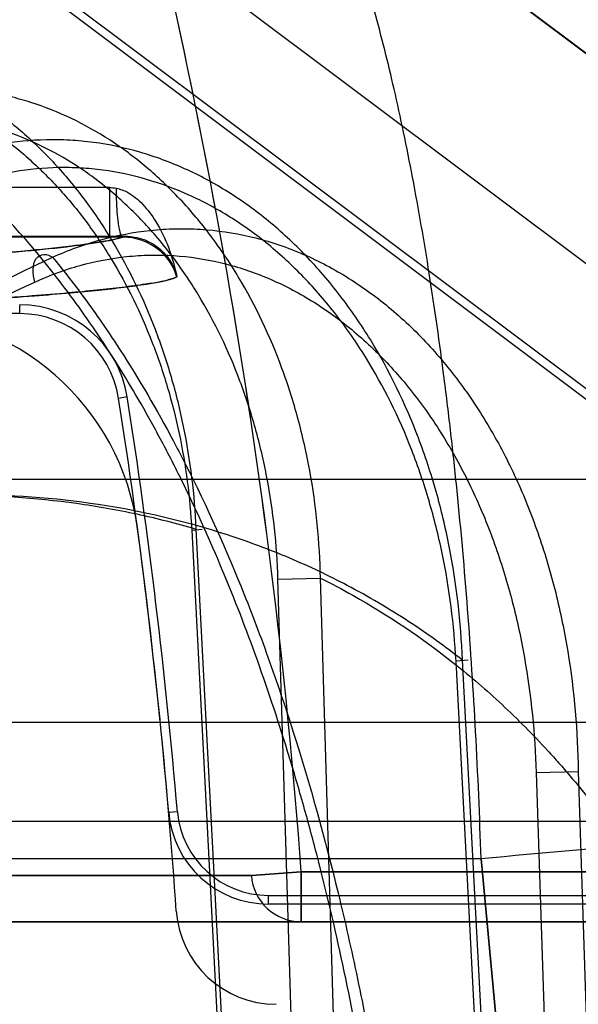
# Model space of a CAD drawing. Header units: millimetres. Extents: x 0 to 297, y 0 to 210.
# Tile 248 of 256: x 59.4275 to 59.4777, y 161.2522 to 161.3406. Entities that reach past the tile are written whole.
import ezdxf

# ---------------------------------------------------------------- set-up
doc = ezdxf.new("R2010")
doc.units = ezdxf.units.MM
doc.header["$LTSCALE"] = 16.335
doc.layers.get('0').update_dxf_attribs({"linetype": 'CONTINUOUS'})
for name, color, linetype in [('AXES_REF', 7, 'CONTINUOUS'), ('INTFCLR_1', 7, 'CONTINUOUS'), ('INTFCLR_144815', 7, 'CONTINUOUS'), ('INTFCLR_72935', 7, 'CONTINUOUS')]:
    doc.layers.add(name, color=color, linetype=linetype)

msp = doc.modelspace()

# ---------------------------------------------------------------- linework, layer by layer
at = {"color": 7, "linetype": 'Continuous'}
for radius in [8.7262453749, 8.7255, 8.6696226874]:
    msp.add_circle((57.5376079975, 154.4105885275), radius, dxfattribs=at)
msp.add_arc((57.5376079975, 154.4105885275), 8.64, 278.2771290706, 261.7228709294, dxfattribs=at)
at = {"layer": 'AXES_REF', "color": 9, "linetype": 'Continuous'}
msp.add_circle((57.5376079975, 154.4105885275), 7.9600610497, dxfattribs=at)
at = {"layer": 'INTFCLR_1', "color": 9, "linetype": 'Continuous'}
for p, q in [((59.4341900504, 161.370715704), (59.5763596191, 161.2640885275)), ((59.4080353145, 161.3255784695), (59.4355561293, 161.3255784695)), ((59.4355561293, 161.3255784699), (59.4355561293, 161.3210791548)), ((59.4367659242, 161.3210805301), (59.4080353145, 161.3210791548)), ((59.38674258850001, 161.2637564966), (59.4483118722, 161.2637564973)), ((59.4483118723, 161.2637564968), (59.4527958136, 161.2640885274)), ((59.4527958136, 161.2640885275), (59.4527958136, 161.2595885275)), ((59.4527958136, 161.2640885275), (59.5763596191, 161.2640885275)), ((59.5913596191, 161.2595885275), (59.3918034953, 161.2595885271))]:
    msp.add_line(p, q, dxfattribs=at)
at = {"layer": 'INTFCLR_1', "color": 6, "linetype": 'Continuous'}
msp.add_line((59.4161351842, 161.365398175), (59.54549879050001, 161.2683754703), dxfattribs=at)
at = {"layer": 'INTFCLR_1', "color": 7, "linetype": 'Continuous'}
msp.add_line((59.44161126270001, 161.317510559), (59.4414110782, 161.318095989), dxfattribs=at)
at = {"layer": 'INTFCLR_1', "color": 9, "linetype": 'Continuous'}
for centre, radius, start, end in [((58.9058596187, 161.2235885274), 0.5484336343, 4.2349578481, 15.5612268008), ((59.4587614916, 161.4550267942), 0.1315118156, 259.836903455, 260.1140053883), ((59.4527976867, 161.2640862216), 0.0044978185, 184.2039035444, 269.9761387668)]:
    msp.add_arc(centre, radius, start, end, dxfattribs=at)
at = {"layer": 'INTFCLR_1', "color": 6, "linetype": 'Continuous'}
for centre, radius, start, end in [((59.4159978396, 161.2919232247), 0.0222872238, 7.6288236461, 89.9974799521), ((58.9058596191, 161.2235885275), 0.5369819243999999, 3.947526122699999, 7.629511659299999), ((59.4505462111, 161.2611754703), 0.009000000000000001, 183.9475263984, 269.9999990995)]:
    msp.add_arc(centre, radius, start, end, dxfattribs=at)
at = {"layer": 'INTFCLR_1', "color": 9, "linetype": 'Continuous'}
for points, knots in [([(59.4361824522, 161.3254677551), (59.4365294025, 161.3254072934), (59.4374227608, 161.3250633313), (59.4386450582, 161.324030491), (59.4404361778, 161.321606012), (59.4412665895, 161.3192577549), (59.44161126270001, 161.3175105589)], [0, 0, 0, 0, 0.1049875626, 0.2797084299, 0.4691080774, 1, 1, 1, 1]), ([(59.4367659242, 161.3210805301), (59.4366853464, 161.3210912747), (59.4365444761, 161.3213948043), (59.4363477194, 161.3222594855), (59.4362196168, 161.3237250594), (59.4361853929, 161.3249310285), (59.4361824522, 161.3254677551)], [0, 0, 0, 0, 0.0544509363, 0.1827166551, 0.6404804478, 1, 1, 1, 1]), ([(59.4080353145, 161.3185468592), (59.4105653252, 161.3186737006), (59.4152579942, 161.3189250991), (59.4217395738, 161.3193349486), (59.42710395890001, 161.3197482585), (59.4313433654, 161.3201566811), (59.43444281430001, 161.3205672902), (59.4361297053, 161.3208816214), (59.4367659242, 161.3210805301)], [0, 0, 0, 0, 0.2632404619, 0.488345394, 0.6748526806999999, 0.8223794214, 0.9307304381, 1, 1, 1, 1]), ([(59.44161126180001, 161.3175105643), (59.4407322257, 161.317120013), (59.439048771, 161.3168934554), (59.43664861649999, 161.3165414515), (59.4343345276, 161.3162939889), (59.4316406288, 161.3160383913), (59.4283242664, 161.3157696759), (59.4240661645, 161.3154689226), (59.4185969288, 161.3151338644), (59.414514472, 161.3149165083), (59.4122209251, 161.3148015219)], [0, 0, 0, 0, 0.0976424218, 0.1690009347, 0.2472990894, 0.3335584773, 0.4437851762, 0.5850020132, 0.7668876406, 1, 1, 1, 1])]:
    msp.add_open_spline(points, degree=3, knots=knots, dxfattribs=at)
at = {"layer": 'INTFCLR_1', "color": 7, "linetype": 'Continuous'}
msp.add_open_spline([(59.44161126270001, 161.3175105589), (59.4414940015, 161.3179561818), (59.4410922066, 161.3188494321), (59.4396646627, 161.3204523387), (59.4379323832, 161.3210869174), (59.436765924, 161.3210805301)], degree=3, knots=[0, 0, 0, 0, 0.2167280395, 0.451362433, 1, 1, 1, 1], dxfattribs=at)
at = {"layer": 'INTFCLR_144815', "color": 9, "linetype": 'Continuous'}
for p, q in [((58.2272681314, 161.2993567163), (59.500809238, 161.2993567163)), ((59.44295112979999, 161.2947676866), (59.4439035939, 161.2948584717)), ((59.44295112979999, 161.2947676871), (59.4475765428, 161.2055885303)), ((59.4433266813, 161.2948618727), (59.4479609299, 161.2055885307)), ((59.4507018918, 161.2903636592), (59.4545176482, 161.2904578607)), ((59.4532370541, 161.20558853), (59.4507018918, 161.2903636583)), ((59.4570519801, 161.2055885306), (59.4545176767, 161.2904578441)), ((59.4677889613, 161.2830740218), (59.4667024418, 161.2829884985)), ((59.4713739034, 161.2055885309), (59.4672774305, 161.2830826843)), ((59.4707907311, 161.2055885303), (59.4667024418, 161.2829884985)), ((59.2253179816, 161.2775099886), (59.6920057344, 161.2775099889)), ((59.4739035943, 161.2729968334), (59.4776905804, 161.2730910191)), ((59.4739035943, 161.2729968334), (59.47608079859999, 161.2055885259)), ((59.4776905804, 161.2730910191), (59.4798681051, 161.2055885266)), ((59.6830060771, 161.2685885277), (59.1712782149, 161.2685885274)), ((59.4689537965, 161.2652408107), (59.4189977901, 161.2652408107)), ((59.471795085, 161.2351472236), (59.4689537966, 161.2652408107)), ((59.46895588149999, 161.2652410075), (59.471796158, 161.2351472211))]:
    msp.add_line(p, q, dxfattribs=at)
at = {"layer": 'INTFCLR_144815', "color": 7, "linetype": 'Continuous'}
for points, knots in [([(59.3982606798, 161.3096670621), (59.39996861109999, 161.3220437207), (59.4033307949, 161.3464414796), (59.40826910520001, 161.3823812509), (59.4130068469, 161.4169675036), (59.41758892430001, 161.4505257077), (59.422059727, 161.4833835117), (59.4264396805, 161.5156985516), (59.4306607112, 161.5469744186), (59.4346755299, 161.5768616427), (59.4385032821, 161.6055020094), (59.4421790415, 161.6331622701), (59.4457053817, 161.6598712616), (59.449013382, 161.685112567), (59.4520481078, 161.7084605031), (59.4547397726, 161.7293574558), (59.45712085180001, 161.7480229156), (59.4591872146, 161.7643877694), (59.46100916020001, 161.7789755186), (59.46260983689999, 161.7919388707), (59.4640225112, 161.8035209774), (59.46525137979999, 161.8137273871), (59.4663446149, 161.8229268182), (59.46731649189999, 161.8312203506), (59.4681873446, 161.8387668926), (59.46893458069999, 161.845343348), (59.4696077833, 161.8513629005), (59.470217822, 161.8569135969), (59.4707655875, 161.8619942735), (59.4712417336, 161.8664978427), (59.471670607, 161.8706379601), (59.4720580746, 161.8744638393), (59.4724011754, 161.8779358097), (59.4727047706, 161.881086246), (59.4729759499, 161.8839781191), (59.4732183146, 161.8866425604), (59.4734354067, 161.8891062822), (59.4736283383, 161.8913743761), (59.4737996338, 161.8934703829), (59.473943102, 161.895300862), (59.4740667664, 161.8969488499), (59.4741794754, 161.8985238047), (59.474281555, 161.9000341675), (59.4743703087, 161.9014392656), (59.474442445, 161.9026683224), (59.4745156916, 161.9040203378), (59.4745888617, 161.9055505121), (59.4746554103, 161.9073180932), (59.4746943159, 161.90893803), (59.4747037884, 161.9104428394), (59.47468342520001, 161.9117210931), (59.47461956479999, 161.9130415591), (59.4744915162, 161.9140373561), (59.4742826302, 161.9152419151), (59.4739070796, 161.9152143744)], [0, 0, 0, 0, 0.0613827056, 0.1209989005, 0.1782309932, 0.2328916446, 0.2873999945, 0.3411487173, 0.3931069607, 0.4424512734, 0.4893034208, 0.5350680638, 0.5795406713, 0.6216633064, 0.6601388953, 0.6952138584, 0.7251780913, 0.7525853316, 0.7762526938, 0.7974044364, 0.8167578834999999, 0.8335772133, 0.8479106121, 0.8622726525, 0.8746020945, 0.8852327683, 0.8947906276, 0.9043604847, 0.9126674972, 0.9198966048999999, 0.9266098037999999, 0.9331167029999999, 0.9387892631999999, 0.9437506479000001, 0.9486664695, 0.9530593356, 0.9568950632, 0.9608176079, 0.9642426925, 0.9672270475, 0.9698383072, 0.9723619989, 0.9749845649, 0.9772756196, 0.9792789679, 0.981033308, 0.9839277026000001, 0.9868057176, 0.9897212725, 0.9918956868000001, 0.9941773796, 0.9960744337, 0.9981499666, 1, 1, 1, 1]), ([(59.4394103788, 161.612275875), (59.4393203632, 161.6115997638), (59.4391341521, 161.6102017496), (59.4388779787, 161.6082791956), (59.4386215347, 161.606355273), (59.4383865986, 161.6045932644), (59.4381372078, 161.6027234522), (59.4378759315, 161.6007651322), (59.4375782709, 161.5985349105), (59.43725383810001, 161.5961050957), (59.436899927, 161.5934556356), (59.4365037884, 161.5904914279), (59.4360694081, 161.5872428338), (59.4355902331, 161.5836612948), (59.4350586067, 161.5796901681), (59.4344637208, 161.5752497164), (59.4337954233, 161.5702652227), (59.4330605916, 161.5647892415), (59.4322343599, 161.5586381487), (59.4313135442, 161.5517902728), (59.4302789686, 161.5441055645), (59.4291192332, 161.535503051), (59.4278246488, 161.5259133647), (59.4263795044, 161.5152232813), (59.4247520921, 161.5032034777), (59.4229279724, 161.4897533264), (59.4208991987, 161.4748208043), (59.4186489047, 161.4582876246), (59.4161459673, 161.4399312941), (59.4133441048, 161.4194228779), (59.4102023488, 161.3964744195), (59.4066526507, 161.3706026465), (59.40262952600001, 161.3413501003), (59.3997763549, 161.3206469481), (59.3982606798, 161.3096670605)], [0, 0, 0, 0, 0.0067002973, 0.0138545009, 0.0190528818, 0.0257668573, 0.0313165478, 0.0375834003, 0.0451746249, 0.0534191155, 0.0616642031, 0.0714324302, 0.08279650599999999, 0.09386036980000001, 0.1069287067, 0.1221543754, 0.1378702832, 0.1563313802, 0.176429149, 0.1988374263, 0.2242060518, 0.2525999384, 0.2841075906, 0.3192636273, 0.3585678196, 0.4032599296, 0.4525990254, 0.5066031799, 0.5671689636, 0.6345886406, 0.7099364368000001, 0.7947030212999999, 0.8911176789, 1, 1, 1, 1])]:
    msp.add_open_spline(points, degree=3, knots=knots, dxfattribs=at)
at = {"layer": 'INTFCLR_144815', "color": 9, "linetype": 'Continuous'}
for points, knots in [([(59.4689537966, 161.2652408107), (59.4688334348, 161.2690487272), (59.4685146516, 161.2765301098), (59.4677958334, 161.2875473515), (59.4670044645, 161.2964717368), (59.4662586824, 161.3033842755), (59.4654691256, 161.3098958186), (59.4643803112, 161.3175780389), (59.4631114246, 161.324937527), (59.46201112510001, 161.3304529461), (59.4609185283, 161.3354442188), (59.4594966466, 161.3411425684), (59.4576449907, 161.3473210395), (59.4557045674, 161.3526750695), (59.453956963, 161.3566012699), (59.4525024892, 161.3593192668), (59.4511432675, 161.3615528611), (59.4494359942, 161.363864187), (59.4472338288, 161.3659688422), (59.4449500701, 161.3672796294), (59.4433323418, 161.3675885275), (59.442568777, 161.3675885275)], [0, 0, 0, 0, 0.1042635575, 0.2049087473, 0.3021266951, 0.3494296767, 0.3951775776, 0.4816294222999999, 0.5617414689, 0.5995186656, 0.6355363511, 0.7015662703, 0.7601961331, 0.8119752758, 0.8573235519, 0.8776594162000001, 0.8962984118, 0.9288575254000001, 0.9560174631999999, 0.97910347, 1, 1, 1, 1]), ([(59.442568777, 161.3675885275), (59.4460265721, 161.3675885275), (59.4532193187, 161.3667919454), (59.4638349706, 161.3631082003), (59.4740312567, 161.3567686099), (59.4831549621, 161.3479526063), (59.49066243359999, 161.337129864), (59.4961982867, 161.3249735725), (59.4996396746, 161.312241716), (59.5006291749, 161.3035984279), (59.500809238, 161.2993567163)], [0, 0, 0, 0, 0.1050837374, 0.21787631, 0.3387406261, 0.4670384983, 0.6007623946, 0.736684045, 0.8709766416, 1, 1, 1, 1]), ([(59.4037841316, 161.3379978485), (59.40616363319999, 161.3383829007), (59.4098476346, 161.3384770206), (59.4140356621, 161.3377252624), (59.41640079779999, 161.3370567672), (59.41995321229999, 161.3357976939), (59.4233351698, 161.3339434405), (59.4264169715, 161.3316303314), (59.428462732, 161.3299076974), (59.4308779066, 161.3275091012), (59.43306017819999, 161.3248419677), (59.4346799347, 161.3225419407), (59.4370154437, 161.3188644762), (59.4389353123, 161.314874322), (59.44043516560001, 161.3106968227), (59.4413428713, 161.3077910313), (59.4426293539, 161.3025606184), (59.4431901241, 161.2979487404), (59.4433266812, 161.2948618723)], [0, 0, 0, 0, 0.1098685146, 0.1653265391, 0.1935295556, 0.2218009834, 0.3370645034, 0.3670847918, 0.397439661, 0.4588941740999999, 0.5219269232, 0.5542432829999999, 0.5870709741, 0.7204576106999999, 0.7546908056, 0.7893863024, 0.8591629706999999, 1, 1, 1, 1]), ([(59.4054830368, 161.3353967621), (59.4077222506, 161.3357587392), (59.4111902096, 161.3358455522), (59.4151331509, 161.335137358), (59.4173617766, 161.3345073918), (59.4207123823, 161.3333215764), (59.4239031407, 161.3315747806), (59.42681462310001, 161.3293979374), (59.4287487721, 161.3277758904), (59.4310336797, 161.3255171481), (59.4331018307, 161.3230063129), (59.4346382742, 161.3208404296), (59.4368559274, 161.3173775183), (59.4386865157, 161.3136206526), (59.4401232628, 161.309685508), (59.440995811, 161.3069488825), (59.44223972, 161.3020230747), (59.4427999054, 161.2976776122), (59.44295112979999, 161.2947676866)], [0, 0, 0, 0, 0.1096189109, 0.1650089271, 0.1931906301, 0.2214485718, 0.3367240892, 0.3667609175, 0.3971372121, 0.4586431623, 0.5217283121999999, 0.5540726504, 0.5869294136, 0.7204219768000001, 0.7546742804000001, 0.7893855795, 0.8591827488, 1, 1, 1, 1]), ([(59.4545176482, 161.2904578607), (59.4544534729, 161.2936902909), (59.4539806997, 161.2985226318), (59.4527429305, 161.304013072), (59.451846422, 161.3070601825), (59.4503485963, 161.3114287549), (59.4483879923, 161.3155940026), (59.4459619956, 161.3194088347), (59.4442729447, 161.3217838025), (59.4419842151, 161.3245181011), (59.4394375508, 161.3269411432), (59.4372756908, 161.3286537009), (59.43400762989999, 161.3309287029), (59.4304027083, 161.3326680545), (59.42664127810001, 161.3337179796), (59.4241275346, 161.3342296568), (59.4196627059, 161.3346494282), (59.4157968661, 161.3341610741), (59.4133320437, 161.3334944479)], [0, 0, 0, 0, 0.1415064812, 0.2113104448, 0.2461202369, 0.280468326, 0.4134509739, 0.4460433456, 0.4782975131, 0.5409537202, 0.6017877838, 0.6317837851, 0.6615815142, 0.7760743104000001, 0.8042398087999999, 0.8324475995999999, 0.8882424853, 1, 1, 1, 1]), ([(59.4623612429, 161.2126538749), (59.4621227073, 161.2164185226), (59.4616670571, 161.2220401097), (59.4608621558, 161.2294710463), (59.45994704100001, 161.2366921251), (59.4585919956, 161.2454619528), (59.4566169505, 161.2556619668), (59.45467878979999, 161.2638869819), (59.4531655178, 161.269481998), (59.4522663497, 161.2725949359), (59.4509188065, 161.2770660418), (59.4487829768, 161.2834822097), (59.4456183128, 161.2915983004), (59.4427356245, 161.2979378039), (59.4405906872, 161.3021317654), (59.4393493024, 161.3044213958), (59.4375193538, 161.3076687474), (59.43469483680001, 161.3122362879), (59.4294705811, 161.3194561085), (59.424408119, 161.3249820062), (59.4197561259, 161.3289700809), (59.4169159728, 161.3311768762), (59.4147438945, 161.3326379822), (59.41333209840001, 161.3334944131)], [0, 0, 0, 0, 0.0839822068, 0.1255314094, 0.166399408, 0.2460266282, 0.3230456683, 0.3976498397, 0.43409919, 0.4520761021, 0.4697861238, 0.5380636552, 0.6025619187, 0.6636457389, 0.6930137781, 0.7074212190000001, 0.7216279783, 0.7760004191, 0.8268564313, 0.9199491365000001, 0.9418203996, 0.9632373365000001, 1, 1, 1, 1]), ([(59.4507018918, 161.2903636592), (59.4506100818, 161.2934196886), (59.4501210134, 161.2979848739), (59.4489107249, 161.3031683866), (59.448042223, 161.306044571), (59.4465993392, 161.3101679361), (59.4447236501, 161.3140970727), (59.44241532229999, 161.3176966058), (59.4408103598, 161.3199367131), (59.4386389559, 161.3225148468), (59.4362279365, 161.3248005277), (59.4341831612, 161.3264157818), (59.43109627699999, 161.3285591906), (59.4276961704, 161.3302005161), (59.42414945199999, 161.3311912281), (59.4217827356, 161.3316740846), (59.41758405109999, 161.3320707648), (59.4139489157, 161.3316117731), (59.4116331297, 161.3309834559)], [0, 0, 0, 0, 0.1417199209, 0.211646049, 0.2465180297, 0.2809284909, 0.4141483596, 0.4467938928, 0.4790964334, 0.5418307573, 0.6027188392, 0.6327299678, 0.6625316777, 0.7769212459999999, 0.8050295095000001, 0.8331654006, 0.8887756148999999, 1, 1, 1, 1]), ([(59.4672774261, 161.2830826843), (59.4671459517, 161.2865034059), (59.466565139, 161.2916176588), (59.4651781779, 161.2974284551), (59.4641843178, 161.3006696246), (59.46252309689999, 161.3053492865), (59.46001510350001, 161.3105400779), (59.4563623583, 161.3158667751), (59.4533012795, 161.3194449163), (59.4499300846, 161.322573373), (59.4468725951, 161.3247821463), (59.4443053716, 161.3262746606), (59.4416999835, 161.327557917), (59.4383316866, 161.3288042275), (59.4348341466, 161.3295419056), (59.4320102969, 161.329807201), (59.4291893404, 161.3298577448), (59.42565780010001, 161.3295140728), (59.4229036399, 161.3288136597), (59.4215513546, 161.3283619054)], [0, 0, 0, 0, 0.1377789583, 0.206061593, 0.2402336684, 0.2741707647, 0.4059257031, 0.4705534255, 0.5337519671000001, 0.5950390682, 0.6552457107, 0.6851158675, 0.7144741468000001, 0.7720589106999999, 0.8291580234, 0.8577649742, 0.886116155, 0.9426164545, 1, 1, 1, 1]), ([(59.4667024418, 161.2829884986), (59.4665295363, 161.2862439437), (59.46591553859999, 161.291105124), (59.46453801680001, 161.2966234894), (59.4635639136, 161.2996992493), (59.4619457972, 161.3041367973), (59.45952966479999, 161.3090557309), (59.4560361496, 161.3141035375), (59.4531180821, 161.3174911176), (59.4499150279, 161.3204538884), (59.4470150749, 161.3225459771), (59.4445830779, 161.3239592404), (59.4421193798, 161.3251747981), (59.43893817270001, 161.3263561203), (59.4356368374, 161.3270558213), (59.4329744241, 161.3273099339), (59.4303186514, 161.3273603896), (59.4269967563, 161.3270412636), (59.4244080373, 161.3263796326), (59.42313811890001, 161.3259535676)], [0, 0, 0, 0, 0.1383967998, 0.2069534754, 0.2412534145, 0.2753102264, 0.4074740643, 0.4722508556, 0.535550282, 0.5968850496, 0.6570763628, 0.6869117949, 0.7162142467, 0.7736285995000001, 0.8304669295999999, 0.8589069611, 0.8870712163, 0.9431353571, 1, 1, 1, 1]), ([(59.4304559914, 161.3192750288), (59.4318559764, 161.319910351), (59.4347260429, 161.3209597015), (59.4384705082, 161.3216752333), (59.4414752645, 161.3218648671), (59.4444707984, 161.3218038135), (59.4474463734, 161.3213642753), (59.45034228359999, 161.3205635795), (59.4532081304, 161.3195193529), (59.4566656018, 161.317768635), (59.4598595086, 161.3155074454), (59.4622546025, 161.3134188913), (59.4645602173, 161.3111207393), (59.46720826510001, 161.3079310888), (59.469499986, 161.3044207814), (59.4711299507, 161.3014292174), (59.4726314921, 161.2983073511), (59.4739124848, 161.2950583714), (59.47497915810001, 161.2917069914), (59.47591267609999, 161.288263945), (59.4771747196, 161.2820976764), (59.4776331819, 161.2766954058), (59.477690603, 161.2730909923)], [0, 0, 0, 0, 0.0586437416, 0.1160164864, 0.1447325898, 0.1733635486, 0.2301965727, 0.2588413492, 0.2878771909, 0.3464292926, 0.4060466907, 0.4366382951, 0.4675710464, 0.5301402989, 0.5943666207, 0.6271439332, 0.6600424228, 0.7264619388, 0.7601297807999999, 0.7941690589, 0.8624929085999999, 1, 1, 1, 1]), ([(59.3804684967, 161.2850665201), (59.3874449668, 161.2919675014), (59.4032583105, 161.3048371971), (59.42099209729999, 161.3148411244), (59.4304559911, 161.319275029)], [0, 0, 0, 0, 0.4842558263, 1, 1, 1, 1]), ([(59.428869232, 161.3170483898), (59.428762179, 161.317415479), (59.4286492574, 161.3181217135), (59.4288086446, 161.3191715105), (59.4296823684, 161.3196700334), (59.4302224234, 161.3194230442), (59.4304559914, 161.3192750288)], [0, 0, 0, 0, 0.3043102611, 0.5729385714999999, 0.7799378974, 1, 1, 1, 1]), ([(59.428869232, 161.3170483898), (59.430180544, 161.3176498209), (59.4328716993, 161.3186457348), (59.4363889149, 161.3193176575), (59.439213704, 161.3194948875), (59.4420348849, 161.31943329), (59.4448396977, 161.3190147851), (59.4475716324, 161.3182537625), (59.4502800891, 161.317259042), (59.4535535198, 161.3155958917), (59.4565804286, 161.3134480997), (59.4588548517, 161.3114641), (59.46105056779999, 161.3092802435), (59.4635778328, 161.3062474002), (59.4657723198, 161.3029095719), (59.4673413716, 161.3000640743), (59.468792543, 161.2970914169), (59.4700371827, 161.2939958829), (59.4710844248, 161.2908014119), (59.47200859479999, 161.2875157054), (59.47328248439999, 161.2816213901), (59.47379042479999, 161.2764517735), (59.47390359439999, 161.2729968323)], [0, 0, 0, 0, 0.0579009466, 0.1146057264, 0.1430197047, 0.1713738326, 0.227751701, 0.2562155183, 0.2850979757, 0.3434409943, 0.402966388, 0.4335510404, 0.4645021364, 0.5271784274, 0.5915970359, 0.6245004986, 0.6575469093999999, 0.7243162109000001, 0.7581835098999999, 0.7924420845, 0.8612617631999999, 1, 1, 1, 1]), ([(59.43045598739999, 161.3192750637), (59.4313607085, 161.3181756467), (59.4327889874, 161.3163432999), (59.4346787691, 161.3137107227), (59.43745762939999, 161.3095938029), (59.4398971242, 161.3054558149), (59.4436870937, 161.2982604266), (59.4462181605, 161.2926816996), (59.4486173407, 161.2865947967), (59.45023699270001, 161.2822273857), (59.45296074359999, 161.274150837), (59.4556288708, 161.2644986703), (59.4576043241, 161.2557280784), (59.45866101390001, 161.2504727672), (59.4601713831, 161.2423122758), (59.46201568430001, 161.2297233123), (59.463037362, 161.2184141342), (59.4634016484, 161.2126538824)], [0, 0, 0, 0, 0.037731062, 0.0615327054, 0.0858667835, 0.1693452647, 0.1886175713, 0.301387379, 0.3313841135, 0.3620034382, 0.4248151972, 0.5572078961, 0.6271273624, 0.6630327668, 0.6992546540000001, 0.8470480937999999, 1, 1, 1, 1]), ([(59.3800458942, 161.2846400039), (59.3867205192, 161.290969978), (59.4021798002, 161.3031850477), (59.4194168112, 161.3127104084), (59.4288692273, 161.3170484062)], [0, 0, 0, 0, 0.4693497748, 1, 1, 1, 1]), ([(59.42136602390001, 161.2979436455), (59.4251234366, 161.2979436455), (59.430723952, 161.2975747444), (59.4380293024, 161.2962850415), (59.4415767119, 161.2953807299), (59.4433266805, 161.2948618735)], [0, 0, 0, 0, 0.5068140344, 0.7538009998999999, 1, 1, 1, 1]), ([(59.4672774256, 161.2830826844), (59.4657231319, 161.2843016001), (59.4623769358, 161.2867044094), (59.4571863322, 161.289762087), (59.4526245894, 161.2919248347), (59.4489967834, 161.2933689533), (59.44335661, 161.2953347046), (59.4345577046, 161.2973800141), (59.4265556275, 161.2979436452), (59.4225369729, 161.2979436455)], [0, 0, 0, 0, 0.1234078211, 0.2570125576, 0.3758298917, 0.4384281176, 0.5008929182, 0.748925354, 1, 1, 1, 1]), ([(59.4545174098, 161.2904579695), (59.4554998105, 161.2899678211), (59.4597050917, 161.287741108), (59.46524692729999, 161.2840095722), (59.4709293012, 161.2791118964), (59.4739848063, 161.2760282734), (59.4759581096, 161.273836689), (59.4772752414, 161.2723160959), (59.4795359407, 161.2695499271), (59.4825918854, 161.26534851), (59.48596626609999, 161.2599328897), (59.4882582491, 161.2556194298), (59.4896991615, 161.2526179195), (59.4906518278, 161.2505467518), (59.4922494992, 161.2468365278), (59.49430157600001, 161.2413658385), (59.49639556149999, 161.2345589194), (59.49783120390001, 161.2286951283), (59.4987964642, 161.2238711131), (59.49964065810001, 161.2189224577), (59.50011733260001, 161.2151684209), (59.50036501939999, 161.2126538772)], [0, 0, 0, 0, 0.0349656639, 0.1515158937, 0.2116583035, 0.2737159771, 0.2895989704, 0.3055789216, 0.337781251, 0.4033508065, 0.4708757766, 0.5408433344, 0.5587814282, 0.5769111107, 0.613445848, 0.6874148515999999, 0.7628661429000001, 0.8401335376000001, 0.8795657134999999, 0.9195289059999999, 1, 1, 1, 1]), ([(59.5298929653, 161.2652408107), (59.5311821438, 161.2654719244), (59.5335415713, 161.2659182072), (59.5363200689, 161.2665234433), (59.5381530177, 161.2670148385), (59.5391833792, 161.2673303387), (59.53995011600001, 161.2676507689), (59.54043807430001, 161.2678857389), (59.5407137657, 161.2682677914), (59.5403512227, 161.2685955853), (59.53977924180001, 161.268742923), (59.5388405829, 161.2689273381), (59.5375458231, 161.2690490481), (59.5358769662, 161.2691489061), (59.5338471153, 161.2692058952), (59.5304490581, 161.2692318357), (59.5254258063, 161.2691435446), (59.5186045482, 161.2688950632), (59.5109206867, 161.2685031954), (59.5026593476, 161.2679927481), (59.4941070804, 161.2673864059), (59.4828373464, 161.266501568), (59.47445238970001, 161.265759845), (59.4689537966, 161.2652408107)], [0, 0, 0, 0, 0.0471680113, 0.08646725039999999, 0.1023972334, 0.1154509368, 0.1253629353, 0.1319654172, 0.1356289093, 0.1393917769, 0.1464841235, 0.1577198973, 0.1733764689, 0.193450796, 0.2178623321, 0.2465183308, 0.315816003, 0.3987764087, 0.49232953, 0.59289072, 0.6968592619, 0.8010960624, 1, 1, 1, 1])]:
    msp.add_open_spline(points, degree=3, knots=knots, dxfattribs=at)
at = {"layer": 'INTFCLR_72935', "color": 9, "linetype": 'Continuous'}
for p, q in [((59.57640183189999, 161.2640885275), (59.4341830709, 161.3707407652)), ((59.42749433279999, 161.3142104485), (59.42749433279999, 161.3149978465)), ((59.4371640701, 161.3067235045), (59.436386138, 161.3066017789)), ((59.4416677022, 161.2694747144), (59.4408831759, 161.2694075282)), ((59.4483118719, 161.2637565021), (59.38674258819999, 161.2637565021)), ((59.4527958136, 161.2640885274), (59.4483118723, 161.2637564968)), ((59.4527958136, 161.2595885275), (59.4527958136, 161.2640885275)), ((59.57640183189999, 161.2640885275), (59.4527958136, 161.2640885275)), ((59.449850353, 161.2611754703), (59.449850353, 161.2619628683)), ((59.3918034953, 161.2595885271), (59.5914029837, 161.2595885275))]:
    msp.add_line(p, q, dxfattribs=at)
at = {"layer": 'INTFCLR_72935', "color": 6, "linetype": 'Continuous'}
for p, q in [((59.4019628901, 161.3647957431), (59.518535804, 161.2773757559)), ((59.5180633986, 161.2767458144), (59.4012781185, 161.3643250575)), ((59.4080353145, 161.3211563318), (59.4369924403, 161.3211570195)), ((59.42749433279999, 161.3142104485), (59.4080353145, 161.3142104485)), ((59.4498503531, 161.2619628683), (59.5131361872, 161.2619628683)), ((59.5131361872, 161.2611754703), (59.449850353, 161.2611754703))]:
    msp.add_line(p, q, dxfattribs=at)
at = {"layer": 'INTFCLR_72935', "color": 9, "linetype": 'Continuous'}
for centre, radius, start, end in [((58.9058596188, 161.2235885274), 0.5484336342, 4.2349578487, 15.5639446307), ((59.45279761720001, 161.2640861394), 0.004497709, 184.2029229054, 269.9770234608)]:
    msp.add_arc(centre, radius, start, end, dxfattribs=at)
at = {"layer": 'INTFCLR_72935', "color": 6, "linetype": 'Continuous'}
for centre, radius, start, end in [((59.42749433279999, 161.3052104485), 0.009787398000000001, 8.893149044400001, 90.000000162), ((59.42749433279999, 161.3052104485), 0.009000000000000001, 8.893157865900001, 89.9999993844), ((58.9058596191, 161.2235885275), 0.5369819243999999, 4.8948227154, 8.893149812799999), ((58.9058596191, 161.2235885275), 0.5377693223, 4.8948229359, 8.893149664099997), ((59.449850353, 161.2701754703), 0.009000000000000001, 184.8948350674, 270.000000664), ((59.449850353, 161.2701754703), 0.008212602, 184.894821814, 270.0000008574)]:
    msp.add_arc(centre, radius, start, end, dxfattribs=at)
at = {"layer": 'INTFCLR_72935', "color": 9, "linetype": 'Continuous'}
for points, knots in [([(59.4369924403, 161.3211570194), (59.4364066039, 161.3209419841), (59.43478066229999, 161.3206234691), (59.4317471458, 161.3201997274), (59.4275010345, 161.3197823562), (59.4220641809, 161.3193566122), (59.4154423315, 161.3189352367), (59.4106340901, 161.3186771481), (59.4080353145, 161.3185468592)], [0, 0, 0, 0, 0.0643186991, 0.1696597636, 0.3161923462, 0.5037165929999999, 0.7318187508, 1, 1, 1, 1]), ([(59.4122209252, 161.3148015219), (59.414567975, 161.3149191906), (59.4187190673, 161.315140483), (59.4242586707, 161.3154814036), (59.4285280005, 161.3157850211), (59.43183537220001, 161.3160553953), (59.43450985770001, 161.3163118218), (59.4367861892, 161.3165586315), (59.4391271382, 161.3169055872), (59.44075723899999, 161.3171311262), (59.44161126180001, 161.3175105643)], [0, 0, 0, 0, 0.2385485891, 0.4219732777, 0.5633764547, 0.6730316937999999, 0.7587779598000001, 0.8362029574, 0.9051367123, 1, 1, 1, 1])]:
    msp.add_open_spline(points, degree=3, knots=knots, dxfattribs=at)
at = {"layer": 'INTFCLR_72935', "color": 6, "linetype": 'Continuous'}
msp.add_open_spline([(59.4369924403, 161.3211570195), (59.4375487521, 161.3211582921), (59.4386290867, 161.3209645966), (59.4400885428, 161.3201420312), (59.4411295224, 161.3189417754), (59.4415132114, 161.3179582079), (59.4416112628, 161.3175105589)], degree=3, knots=[0, 0, 0, 0, 0.2639407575, 0.5078877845, 0.7825795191, 1, 1, 1, 1], dxfattribs=at)

doc.saveas('drawing.dxf')
